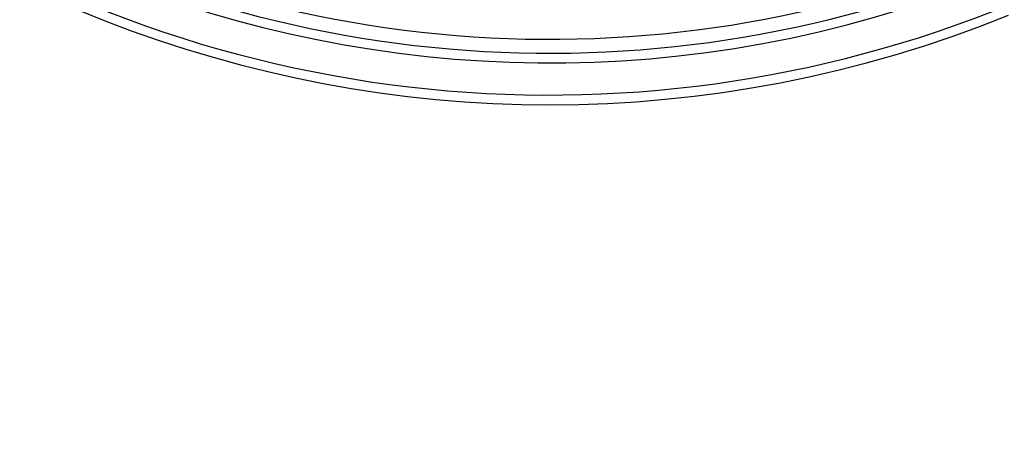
# Model space of a CAD drawing. Header units: millimetres. Extents: x 0 to 297, y 0 to 210.
# Tile 70 of 256: x 145.573 to 146.068, y 92.41 to 92.625. Entities that reach past the tile are written whole.
import ezdxf

# ---------------------------------------------------------------- set-up
doc = ezdxf.new("R2010")
doc.units = ezdxf.units.MM
doc.header["$LTSCALE"] = 16.335
doc.layers.get('0').update_dxf_attribs({"linetype": 'CONTINUOUS'})
doc.layers.add('01_GLOBAL', color=7, linetype='CONTINUOUS')
doc.layers.add('INTFCLR_144815', color=7, linetype='CONTINUOUS')

msp = doc.modelspace()

# ---------------------------------------------------------------- linework, layer by layer
at = {"color": 7, "linetype": 'Continuous'}
msp.add_circle((146.8548, 92.13446), 2.66, dxfattribs=at)
at = {"color": 9, "linetype": 'Continuous'}
msp.add_arc((146.8548, 92.13446), 2.62591, 92.96745, 177.03255, dxfattribs=at)
at = {"layer": '01_GLOBAL', "color": 7, "linetype": 'Continuous'}
msp.add_circle((146.8548, 92.13446), 2.695, dxfattribs=at)
at = {"layer": 'INTFCLR_144815', "color": 9, "linetype": 'Continuous'}
for radius, start, end in [(0.58302, 203.82668, 313.08094), (0.59002, 203.82789, 312.57328), (0.61102, 203.82668, 319.17999)]:
    msp.add_arc((145.83961, 93.19866), radius, start, end, dxfattribs=at)
at = {"layer": 'INTFCLR_144815', "color": 6, "linetype": 'Continuous'}
for radius, start, end in [(0.59478, 205.48556, 293.04564), (0.61578, 205.4849, 292.00621)]:
    msp.add_arc((145.83961, 93.19866), radius, start, end, dxfattribs=at)

doc.saveas('drawing.dxf')
